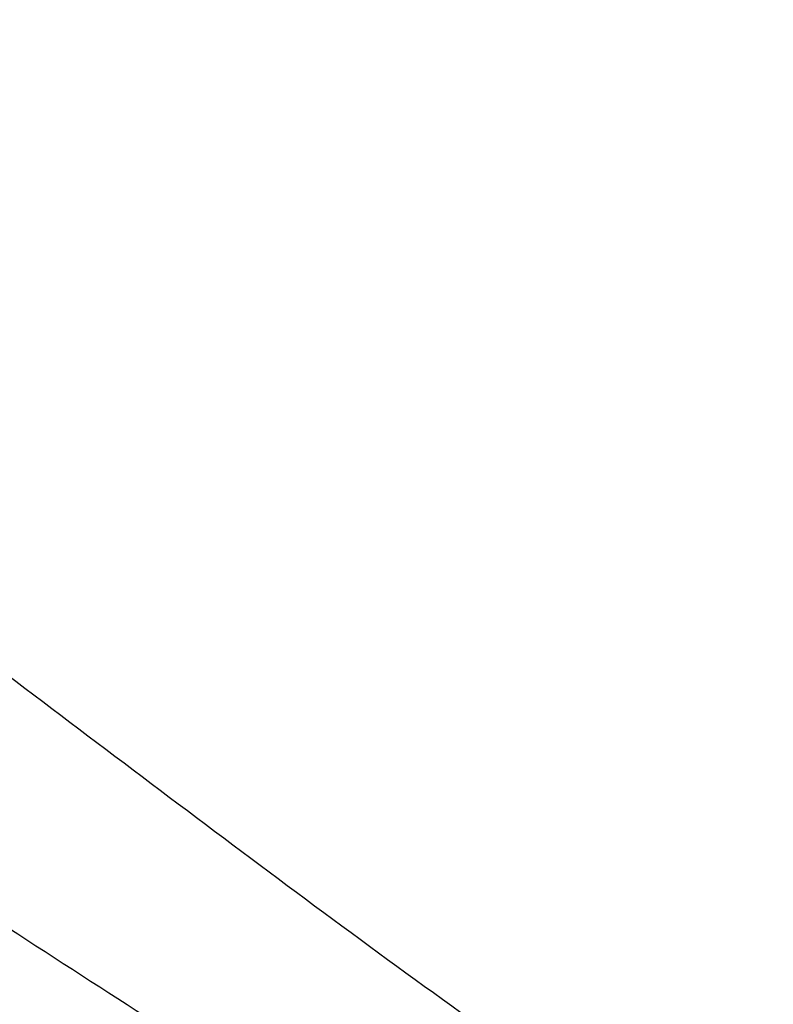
# Model space of a CAD drawing. Header units: millimetres. Extents: x 0 to 768, y 0 to 594.
# Tile 128 of 145: x 622.96 to 624.42, y 400.72 to 402.63. Entities that reach past the tile are written whole.
import ezdxf

# ---------------------------------------------------------------- set-up
doc = ezdxf.new("R2010")
doc.units = ezdxf.units.MM
doc.header["$LTSCALE"] = 2.75

msp = doc.modelspace()

# ---------------------------------------------------------------- linework, layer by layer
for points in [[(625.5867, 397.9308), (616.0995, 403.4076), (608.6912, 410.6165), (605.4492, 418.5048)], [(625.5867, 397.2776), (616.0995, 402.7544), (608.6912, 409.9633), (605.4492, 417.8515)], [(625.5867, 396.2977), (616.0995, 401.7745), (608.6912, 408.9834), (605.4492, 416.8717)]]:
    msp.add_open_spline(points, degree=3)
for points, knots in [([(625.9402, 396.5018), (624.6413, 397.2851), (622.0289, 398.8604), (618.4911, 401.4397), (615.2442, 404.1747), (612.29, 407.108), (609.7337, 410.2338), (608.0416, 412.6293), (607.3888, 413.9863), (607.2799, 414.2127)], [0, 0, 0, 0, 0.155364, 0.312463, 0.470911, 0.63036, 0.798162, 0.966324, 1, 1, 1, 1]), ([(625.6758, 399.7152), (625.6275, 399.729), (625.5304, 399.7566), (625.3826, 399.8079), (625.2322, 399.8668), (625.0363, 399.9526), (624.7897, 400.0762), (624.4012, 400.2991), (623.9181, 400.6215), (623.352, 401.0403), (622.7927, 401.4649), (622.2387, 401.8762), (621.6892, 402.2561), (620.9652, 402.7419), (620.0771, 403.3487), (619.0399, 404.0989), (618.2003, 404.76), (617.5433, 405.2999), (616.5726, 406.116), (615.4827, 407.0752), (614.2989, 408.2067), (613.4427, 409.0689), (612.8239, 409.7253), (612.4218, 410.1772), (612.1563, 410.4794), (611.829, 410.8543), (611.4433, 411.2856), (611.1228, 411.6511), (610.8754, 411.9473), (610.6893, 412.1804), (610.5135, 412.4135), (610.3952, 412.586), (610.3385, 412.6687)], [0, 0, 0, 0, 0.007771, 0.015662, 0.023683, 0.031841, 0.047005, 0.063152, 0.094402, 0.125726, 0.157064, 0.188352, 0.219598, 0.250851, 0.313364, 0.375846, 0.438318, 0.469563, 0.500819, 0.625719, 0.688067, 0.750383, 0.812696, 0.828279, 0.843865, 0.87504, 0.906233, 0.937446, 0.954474, 0.968676, 0.984993, 1, 1, 1, 1]), ([(625.6313, 399.2154), (625.4364, 399.3287), (625.0459, 399.5558), (624.4675, 399.9032), (623.8932, 400.2563), (623.3237, 400.6155), (622.759, 400.9807), (622.1993, 401.3518), (621.6448, 401.7289), (621.0955, 402.1119), (620.5517, 402.5007), (620.0134, 402.8953), (619.4808, 403.2957), (618.9541, 403.7019), (618.4334, 404.1136), (617.9188, 404.5311), (617.4105, 404.9541), (616.9086, 405.3827), (616.4133, 405.8168), (615.9248, 406.2564), (615.4432, 406.7013), (614.9686, 407.1517), (614.5012, 407.6074), (614.0411, 408.0683), (613.5885, 408.5345), (613.1436, 409.0059), (612.7065, 409.4824), (612.2774, 409.9641), (611.8564, 410.4507), (611.4437, 410.9423), (611.0396, 411.439), (610.6434, 411.9402), (610.3871, 412.2779), (610.2589, 412.4469)], [0, 0, 0, 0, 0.0307919, 0.0616954, 0.092709, 0.1238312, 0.1550607, 0.1863959, 0.2178355, 0.2493779, 0.2810217, 0.3127655, 0.3446078, 0.376547, 0.4085819, 0.440711, 0.4729327, 0.5052458, 0.5376488, 0.5701402, 0.6027189, 0.6353833, 0.6681322, 0.7009643, 0.7338784, 0.7668731, 0.7999473, 0.8330998, 0.8663296, 0.8996354, 0.9330165, 0.9664716, 1, 1, 1, 1])]:
    msp.add_open_spline(points, degree=3, knots=knots)

doc.saveas('drawing.dxf')
